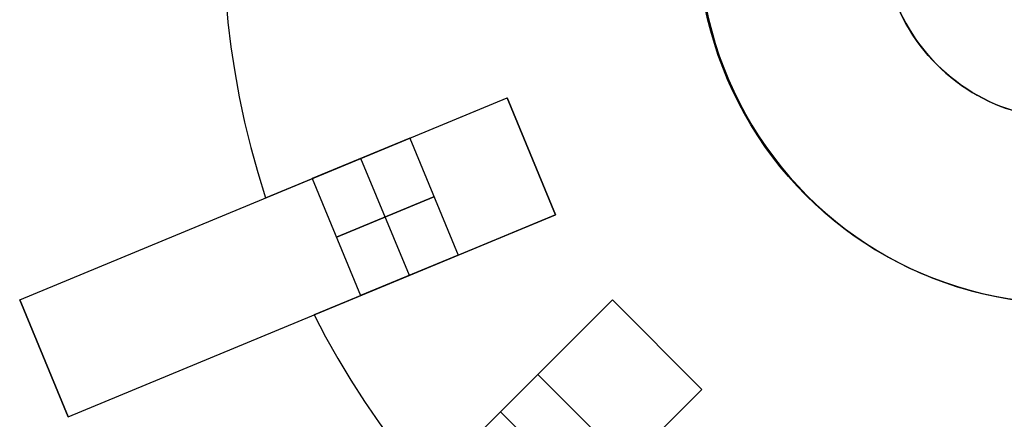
# Model space of a CAD drawing. Header units: millimetres. Extents: x 625 to 835, y 1649 to 1859.
# Tile 2 of 9: x 631 to 724, y 1708 to 1746. Entities that reach past the tile are written whole.
import ezdxf

# ---------------------------------------------------------------- set-up
doc = ezdxf.new("R2010")
doc.units = ezdxf.units.MM

msp = doc.modelspace()

# ---------------------------------------------------------------- linework, layer by layer
at = {"extrusion": (0.000142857, -2.84161e-05, 1)}
msp.add_lwpolyline([(697.71, 1767.385), (697.266, 1766.256), (696.861, 1765.113), (696.495, 1763.957), (696.17, 1762.789), (695.886, 1761.61), (695.642, 1760.422), (695.44, 1759.226), (695.279, 1758.024), (695.161, 1756.817), (695.084, 1755.607), (695.049, 1754.395), (695.056, 1753.182), (695.105, 1751.971), (695.196, 1750.761), (695.328, 1749.556), (695.503, 1748.356), (695.719, 1747.163), (695.976, 1745.978), (696.274, 1744.802), (696.613, 1743.638), (696.991, 1742.486), (697.41, 1741.347), (697.867, 1740.224), (698.364, 1739.118), (698.898, 1738.029), (699.469, 1736.96), (700.078, 1735.911), (700.722, 1734.883), (701.402, 1733.879), (702.116, 1732.899), (702.863, 1731.944), (703.643, 1731.015), (704.455, 1730.114), (705.298, 1729.242), (706.17, 1728.4), (707.071, 1727.588), (707.999, 1726.808), (708.954, 1726.06), (709.934, 1725.346), (710.939, 1724.667), (711.966, 1724.022), (713.015, 1723.414), (714.085, 1722.842), (715.173, 1722.308), (716.28, 1721.812), (717.403, 1721.354), (718.541, 1720.936), (719.693, 1720.557), (720.858, 1720.219), (722.033, 1719.92), (723.218, 1719.663), (724.411, 1719.447), (725.611, 1719.273), (726.817, 1719.14), (728.026, 1719.049), (729.238, 1719), (730.451, 1718.993), (731.663, 1719.028), (732.873, 1719.105), (734.08, 1719.224), (735.282, 1719.385), (736.478, 1719.587), (737.666, 1719.83), (738.844, 1720.115), (740.013, 1720.44), (741.169, 1720.805), (742.312, 1721.21), (743.44, 1721.655), (744.552, 1722.138), (745.647, 1722.66), (746.723, 1723.219), (747.779, 1723.816), (748.814, 1724.448), (749.826, 1725.116), (750.814, 1725.818), (751.778, 1726.555), (752.715, 1727.324), (753.626, 1728.125), (754.508, 1728.958), (755.36, 1729.82), (756.182, 1730.712), (756.973, 1731.631), (757.731, 1732.577), (758.457, 1733.549), (759.148, 1734.546), (759.804, 1735.566), (760.424, 1736.608), (761.008, 1737.67), (761.555, 1738.753), (762.064, 1739.854), (762.535, 1740.971), (762.966, 1742.105), (763.358, 1743.252), (763.71, 1744.413), (764.022, 1745.585), (764.293, 1746.767), (764.522, 1747.957), (764.711, 1749.155), (764.857, 1750.359), (764.962, 1751.567), (765.025, 1752.778), (765.046, 1753.991)], dxfattribs=at)
at = {"extrusion": (-0.000142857, 2.84161e-05, 1)}
msp.add_lwpolyline([(764.955, 1754.009), (764.934, 1752.796), (764.871, 1751.585), (764.766, 1750.377), (764.62, 1749.173), (764.431, 1747.975), (764.202, 1746.785), (763.931, 1745.603), (763.619, 1744.431), (763.267, 1743.27), (762.875, 1742.123), (762.444, 1740.989), (761.973, 1739.872), (761.464, 1738.771), (760.917, 1737.689), (760.333, 1736.626), (759.713, 1735.584), (759.057, 1734.564), (758.366, 1733.567), (757.641, 1732.595), (756.882, 1731.649), (756.091, 1730.73), (755.269, 1729.838), (754.417, 1728.976), (753.535, 1728.144), (752.625, 1727.342), (751.687, 1726.573), (750.724, 1725.837), (749.735, 1725.134), (748.723, 1724.466), (747.688, 1723.834), (746.632, 1723.237), (745.556, 1722.678), (744.462, 1722.156), (743.349, 1721.673), (742.221, 1721.228), (741.078, 1720.823), (739.922, 1720.458), (738.754, 1720.133), (737.575, 1719.848), (736.387, 1719.605), (735.191, 1719.403), (733.989, 1719.242), (732.782, 1719.123), (731.572, 1719.046), (730.36, 1719.011), (729.147, 1719.018), (727.935, 1719.067), (726.726, 1719.158), (725.521, 1719.291), (724.321, 1719.465), (723.127, 1719.681), (721.942, 1719.939), (720.767, 1720.237), (719.602, 1720.575), (718.45, 1720.954), (717.312, 1721.372), (716.189, 1721.83), (715.082, 1722.326), (713.994, 1722.86), (712.924, 1723.432), (711.875, 1724.04), (710.848, 1724.685), (709.843, 1725.364), (708.863, 1726.078), (707.908, 1726.826), (706.98, 1727.606), (706.079, 1728.418), (705.207, 1729.26), (704.364, 1730.132), (703.552, 1731.033), (702.772, 1731.962), (702.025, 1732.917), (701.311, 1733.897), (700.631, 1734.901), (699.987, 1735.929), (699.379, 1736.978), (698.807, 1738.047), (698.273, 1739.136), (697.776, 1740.242), (697.319, 1741.365), (696.9, 1742.504), (696.522, 1743.656), (696.183, 1744.82), (695.885, 1745.996), (695.628, 1747.181), (695.412, 1748.374), (695.238, 1749.574), (695.105, 1750.779), (695.014, 1751.989), (694.965, 1753.2), (694.958, 1754.413), (694.993, 1755.625), (695.07, 1756.836), (695.189, 1758.042), (695.349, 1759.244), (695.551, 1760.44), (695.795, 1761.628), (696.079, 1762.807), (696.404, 1763.975), (696.77, 1765.132), (697.175, 1766.275), (697.62, 1767.403)], dxfattribs=at)
at = {"extrusion": (0.000285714, -5.68321e-05, 1)}
msp.add_lwpolyline([(713.836, 1760.696), (713.613, 1760.132), (713.411, 1759.561), (713.228, 1758.983), (713.065, 1758.398), (712.923, 1757.809), (712.801, 1757.215), (712.7, 1756.617), (712.62, 1756.016), (712.561, 1755.413), (712.522, 1754.808), (712.505, 1754.201), (712.508, 1753.595), (712.533, 1752.989), (712.578, 1752.385), (712.644, 1751.782), (712.732, 1751.182), (712.84, 1750.585), (712.968, 1749.993), (713.117, 1749.405), (713.287, 1748.823), (713.476, 1748.247), (713.685, 1747.678), (713.914, 1747.116), (714.162, 1746.563), (714.429, 1746.018), (714.715, 1745.484), (715.019, 1744.959), (715.341, 1744.446), (715.681, 1743.943), (716.038, 1743.453), (716.412, 1742.976), (716.802, 1742.512), (717.208, 1742.061), (717.629, 1741.625), (718.065, 1741.204), (718.516, 1740.798), (718.98, 1740.408), (719.457, 1740.034), (719.947, 1739.677), (720.45, 1739.337), (720.963, 1739.015), (721.488, 1738.711), (722.023, 1738.425), (722.567, 1738.158), (723.12, 1737.91), (723.682, 1737.681), (724.251, 1737.472), (724.827, 1737.282), (725.409, 1737.113), (725.997, 1736.964), (726.589, 1736.836), (727.186, 1736.728), (727.786, 1736.64), (728.389, 1736.574), (728.993, 1736.528), (729.599, 1736.504), (730.206, 1736.5), (730.812, 1736.518), (731.417, 1736.556), (732.02, 1736.616), (732.621, 1736.696), (733.219, 1736.797), (733.813, 1736.919), (734.402, 1737.061), (734.987, 1737.224), (735.565, 1737.407), (736.136, 1737.609), (736.7, 1737.831), (737.256, 1738.073), (737.804, 1738.334), (738.342, 1738.614), (738.87, 1738.912), (739.387, 1739.228), (739.893, 1739.562), (740.388, 1739.913), (740.869, 1740.281), (741.338, 1740.666), (741.793, 1741.067), (742.234, 1741.483), (742.66, 1741.914), (743.071, 1742.36), (743.467, 1742.82), (743.846, 1743.293), (744.209, 1743.779), (744.554, 1744.277), (744.882, 1744.787), (745.192, 1745.308), (745.484, 1745.839), (745.758, 1746.38), (746.012, 1746.931), (746.248, 1747.49), (746.463, 1748.056), (746.659, 1748.63), (746.835, 1749.21), (746.991, 1749.796), (747.127, 1750.387), (747.241, 1750.983), (747.336, 1751.582), (747.409, 1752.183), (747.461, 1752.788), (747.493, 1753.393), (747.503, 1753.999)], dxfattribs=at)
at = {"extrusion": (-0.000285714, 5.68321e-05, 1)}
msp.add_lwpolyline([(747.5, 1754), (747.489, 1753.394), (747.458, 1752.788), (747.406, 1752.184), (747.332, 1751.582), (747.238, 1750.983), (747.123, 1750.388), (746.988, 1749.797), (746.832, 1749.211), (746.656, 1748.631), (746.46, 1748.057), (746.244, 1747.49), (746.009, 1746.931), (745.754, 1746.381), (745.481, 1745.84), (745.189, 1745.308), (744.879, 1744.787), (744.551, 1744.278), (744.205, 1743.779), (743.843, 1743.293), (743.463, 1742.82), (743.068, 1742.36), (742.657, 1741.915), (742.231, 1741.484), (741.79, 1741.067), (741.335, 1740.667), (740.866, 1740.282), (740.384, 1739.914), (739.89, 1739.563), (739.384, 1739.229), (738.866, 1738.912), (738.338, 1738.614), (737.8, 1738.335), (737.253, 1738.074), (736.697, 1737.832), (736.133, 1737.61), (735.561, 1737.407), (734.983, 1737.224), (734.399, 1737.062), (733.81, 1736.92), (733.216, 1736.798), (732.618, 1736.697), (732.017, 1736.617), (731.413, 1736.557), (730.808, 1736.519), (730.202, 1736.501), (729.596, 1736.505), (728.99, 1736.529), (728.385, 1736.575), (727.783, 1736.641), (727.183, 1736.728), (726.586, 1736.836), (725.993, 1736.965), (725.406, 1737.114), (724.823, 1737.283), (724.247, 1737.473), (723.678, 1737.682), (723.117, 1737.911), (722.563, 1738.159), (722.019, 1738.426), (721.484, 1738.712), (720.96, 1739.016), (720.446, 1739.338), (719.944, 1739.678), (719.454, 1740.035), (718.976, 1740.408), (718.512, 1740.798), (718.062, 1741.204), (717.626, 1741.626), (717.204, 1742.062), (716.798, 1742.512), (716.408, 1742.976), (716.035, 1743.454), (715.678, 1743.944), (715.338, 1744.446), (715.016, 1744.96), (714.712, 1745.484), (714.426, 1746.019), (714.159, 1746.564), (713.911, 1747.117), (713.682, 1747.678), (713.472, 1748.247), (713.283, 1748.823), (713.114, 1749.406), (712.965, 1749.993), (712.836, 1750.586), (712.728, 1751.183), (712.641, 1751.783), (712.575, 1752.385), (712.529, 1752.99), (712.505, 1753.596), (712.501, 1754.202), (712.519, 1754.808), (712.557, 1755.413), (712.617, 1756.017), (712.697, 1756.618), (712.798, 1757.216), (712.92, 1757.81), (713.062, 1758.399), (713.224, 1758.983), (713.407, 1759.561), (713.61, 1760.133), (713.832, 1760.697)], dxfattribs=at)
for points in [[(650.225, 1748), (650.435, 1745.672), (650.715, 1743.325), (651.07, 1740.962), (651.499, 1738.585), (652.006, 1736.199), (652.591, 1733.806), (653.256, 1731.41), (654.002, 1729.015)], [(650.225, 1748), (650.435, 1745.672), (650.715, 1743.325), (651.07, 1740.962), (651.499, 1738.585), (652.006, 1736.199), (652.591, 1733.806), (653.256, 1731.41), (654.002, 1729.015)], [(650.225, 1748), (650.435, 1745.672), (650.715, 1743.325), (651.07, 1740.962), (651.499, 1738.585), (652.006, 1736.199), (652.591, 1733.806), (653.256, 1731.41), (654.002, 1729.015)], [(650.225, 1748), (650.435, 1745.672), (650.715, 1743.325), (651.07, 1740.962), (651.499, 1738.585), (652.006, 1736.199), (652.591, 1733.806), (653.256, 1731.41), (654.002, 1729.015)], [(650.225, 1748), (650.435, 1745.672), (650.715, 1743.325), (651.07, 1740.962), (651.499, 1738.585), (652.006, 1736.199), (652.591, 1733.806), (653.256, 1731.41), (654.002, 1729.015)], [(650.225, 1748), (650.435, 1745.672), (650.715, 1743.325), (651.07, 1740.962), (651.499, 1738.585), (652.006, 1736.199), (652.591, 1733.806), (653.256, 1731.41), (654.002, 1729.015)], [(695.887, 1746.169), (696.18, 1744.99), (696.513, 1743.822), (696.886, 1742.666), (697.299, 1741.523), (697.752, 1740.396), (698.244, 1739.285), (698.774, 1738.192), (699.341, 1737.117), (699.945, 1736.063), (700.586, 1735.031), (701.262, 1734.022), (701.973, 1733.036), (702.717, 1732.076), (703.495, 1731.143), (704.304, 1730.236), (705.144, 1729.359), (706.014, 1728.511), (706.913, 1727.694), (707.84, 1726.909), (708.794, 1726.156), (709.773, 1725.437), (710.777, 1724.752), (711.803, 1724.102), (712.852, 1723.489), (713.921, 1722.912), (715.01, 1722.373), (716.117, 1721.871), (717.24, 1721.409), (718.379, 1720.986), (719.532, 1720.602), (720.697, 1720.259), (721.874, 1719.956), (723.06, 1719.695), (724.255, 1719.475)], [(714.387, 1746.096), (714.67, 1745.559), (714.973, 1745.032), (715.293, 1744.516), (715.631, 1744.011), (715.986, 1743.518), (716.359, 1743.038), (716.747, 1742.571), (717.152, 1742.118), (717.572, 1741.679), (718.007, 1741.256), (718.457, 1740.847), (718.92, 1740.454), (719.397, 1740.078), (719.887, 1739.718), (720.388, 1739.376), (720.902, 1739.051), (721.426, 1738.744), (721.961, 1738.456), (722.505, 1738.186), (723.058, 1737.936), (723.62, 1737.704), (724.189, 1737.493)], [(630.697, 1719.362), (676.891, 1738.496)], [(663.032, 1732.755), (676.891, 1738.496)], [(663.032, 1732.755), (676.891, 1738.496)], [(663.032, 1732.755), (676.891, 1738.496)], [(663.032, 1732.755), (676.891, 1738.496)], [(681.483, 1727.409), (676.891, 1738.496)], [(676.891, 1738.496), (681.483, 1727.409)], [(676.891, 1738.496), (681.483, 1727.409)], [(676.891, 1738.496), (681.483, 1727.409)], [(681.483, 1727.409), (676.891, 1738.496)], [(681.483, 1727.409), (676.891, 1738.496)], [(667.652, 1734.669), (658.413, 1730.842)], [(658.413, 1730.842), (667.652, 1734.669)], [(667.652, 1734.669), (672.244, 1723.582)], [(667.652, 1734.669), (672.244, 1723.582)], [(654.002, 1729.015), (663.032, 1732.755)], [(654.002, 1729.015), (663.032, 1732.755)], [(654.002, 1729.015), (663.032, 1732.755)], [(654.002, 1729.015), (663.032, 1732.755)], [(667.625, 1721.669), (663.032, 1732.755)], [(667.625, 1721.669), (663.032, 1732.755)], [(658.413, 1730.842), (663.005, 1719.755)], [(658.413, 1730.842), (663.005, 1719.755)], [(660.709, 1725.299), (669.948, 1729.126)], [(669.948, 1729.126), (660.709, 1725.299)], [(635.289, 1708.275), (681.483, 1727.409)], [(681.483, 1727.409), (667.625, 1721.669)], [(681.483, 1727.409), (667.625, 1721.669)], [(681.483, 1727.409), (667.625, 1721.669)], [(681.483, 1727.409), (667.625, 1721.669)], [(663.005, 1719.755), (672.244, 1723.582)], [(672.244, 1723.582), (663.005, 1719.755)], [(667.625, 1721.669), (658.594, 1717.928)], [(667.625, 1721.669), (658.594, 1717.928)], [(667.625, 1721.669), (658.594, 1717.928)], [(667.625, 1721.669), (658.594, 1717.928)], [(630.697, 1719.362), (635.289, 1708.275)], [(630.697, 1719.362), (635.289, 1708.275)], [(635.289, 1708.275), (630.697, 1719.362)], [(651.511, 1683.996), (686.866, 1719.352)], [(676.26, 1708.745), (686.866, 1719.352)], [(676.26, 1708.745), (686.866, 1719.352)], [(676.26, 1708.745), (686.866, 1719.352)], [(676.26, 1708.745), (686.866, 1719.352)], [(695.352, 1710.866), (686.866, 1719.352)], [(686.866, 1719.352), (695.352, 1710.866)], [(686.866, 1719.352), (695.352, 1710.866)], [(686.866, 1719.352), (695.352, 1710.866)], [(695.352, 1710.866), (686.866, 1719.352)], [(695.352, 1710.866), (686.866, 1719.352)], [(658.594, 1717.928), (659.678, 1715.858), (660.836, 1713.797), (662.067, 1711.749), (663.374, 1709.718), (664.755, 1707.707), (666.211, 1705.72), (667.742, 1703.761), (669.348, 1701.833)], [(658.594, 1717.928), (659.678, 1715.858), (660.836, 1713.797), (662.067, 1711.749), (663.374, 1709.718), (664.755, 1707.707), (666.211, 1705.72), (667.742, 1703.761), (669.348, 1701.833)], [(658.594, 1717.928), (659.678, 1715.858), (660.836, 1713.797), (662.067, 1711.749), (663.374, 1709.718), (664.755, 1707.707), (666.211, 1705.72), (667.742, 1703.761), (669.348, 1701.833)], [(658.594, 1717.928), (659.678, 1715.858), (660.836, 1713.797), (662.067, 1711.749), (663.374, 1709.718), (664.755, 1707.707), (666.211, 1705.72), (667.742, 1703.761), (669.348, 1701.833)], [(658.594, 1717.928), (659.678, 1715.858), (660.836, 1713.797), (662.067, 1711.749), (663.374, 1709.718), (664.755, 1707.707), (666.211, 1705.72), (667.742, 1703.761), (669.348, 1701.833)], [(658.594, 1717.928), (659.678, 1715.858), (660.836, 1713.797), (662.067, 1711.749), (663.374, 1709.718), (664.755, 1707.707), (666.211, 1705.72), (667.742, 1703.761), (669.348, 1701.833)], [(679.795, 1712.281), (672.724, 1705.21)], [(672.724, 1705.21), (679.795, 1712.281)], [(679.795, 1712.281), (688.281, 1703.795)], [(679.795, 1712.281), (688.281, 1703.795)], [(659.996, 1675.511), (695.352, 1710.866)], [(695.352, 1710.866), (684.745, 1700.26)], [(695.352, 1710.866), (684.745, 1700.26)], [(695.352, 1710.866), (684.745, 1700.26)], [(695.352, 1710.866), (684.745, 1700.26)], [(669.348, 1701.833), (676.26, 1708.745)], [(669.348, 1701.833), (676.26, 1708.745)], [(669.348, 1701.833), (676.26, 1708.745)], [(669.348, 1701.833), (676.26, 1708.745)], [(684.745, 1700.26), (676.26, 1708.745)], [(684.745, 1700.26), (676.26, 1708.745)]]:
    msp.add_lwpolyline(points)
at = {"extrusion": (-0.382683, 0.92388, 2.71978e-14)}
msp.add_lwpolyline([(-1290.659, -0.005), (-1290.653, 0.336), (-1290.635, 0.677), (-1290.606, 1.018), (-1290.566, 1.357), (-1290.513, 1.694), (-1290.45, 2.03), (-1290.374, 2.363), (-1290.288, 2.693), (-1290.19, 3.02), (-1290.081, 3.344), (-1289.962, 3.664), (-1289.831, 3.979), (-1289.69, 4.29), (-1289.538, 4.596), (-1289.375, 4.896), (-1289.203, 5.191), (-1289.021, 5.48), (-1288.828, 5.762), (-1288.627, 6.037), (-1288.416, 6.306), (-1288.196, 6.567), (-1287.967, 6.821), (-1287.73, 7.066), (-1287.484, 7.303), (-1287.231, 7.532), (-1286.97, 7.752), (-1286.701, 7.963), (-1286.426, 8.165), (-1286.143, 8.357), (-1285.855, 8.539), (-1285.56, 8.712), (-1285.259, 8.874), (-1284.954, 9.026), (-1284.643, 9.167), (-1284.327, 9.298), (-1284.008, 9.418), (-1283.684, 9.526), (-1283.357, 9.624), (-1283.026, 9.711), (-1282.693, 9.786), (-1282.358, 9.85), (-1282.02, 9.902), (-1281.681, 9.943), (-1281.341, 9.972), (-1281, 9.989), (-1280.659, 9.995)], dxfattribs=at)
at = {"extrusion": (-0.382683, 0.92388, -2.71834e-14)}
msp.add_lwpolyline([(-1290.659, -324.005), (-1290.653, -324.346), (-1290.635, -324.687), (-1290.606, -325.028), (-1290.566, -325.367), (-1290.513, -325.704), (-1290.45, -326.04), (-1290.374, -326.373), (-1290.288, -326.703), (-1290.19, -327.03), (-1290.081, -327.354), (-1289.962, -327.674), (-1289.831, -327.989), (-1289.69, -328.3), (-1289.538, -328.606), (-1289.375, -328.906), (-1289.203, -329.201), (-1289.021, -329.49), (-1288.828, -329.772), (-1288.627, -330.047), (-1288.416, -330.316), (-1288.196, -330.577), (-1287.967, -330.831), (-1287.73, -331.076), (-1287.484, -331.313), (-1287.231, -331.542), (-1286.97, -331.762), (-1286.701, -331.973), (-1286.426, -332.175), (-1286.143, -332.367), (-1285.855, -332.549), (-1285.56, -332.722), (-1285.259, -332.884), (-1284.954, -333.036), (-1284.643, -333.177), (-1284.327, -333.308), (-1284.008, -333.428), (-1283.684, -333.536), (-1283.357, -333.634), (-1283.026, -333.721), (-1282.693, -333.796), (-1282.358, -333.86), (-1282.02, -333.912), (-1281.681, -333.953), (-1281.341, -333.982), (-1281, -333.999), (-1280.659, -334.005)], dxfattribs=at)
at = {"extrusion": (1, 0, 0)}
for points in [[(1738.496, -312.005), (1738.496, -12.005)], [(1732.952, -12.005), (1732.952, -312.005)], [(1728.929, 9.575), (1728.929, -333.585)], [(1729.015, -324.005), (1729.015, -312.005)], [(1729.015, -12.005), (1729.015, -0.005)], [(1727.409, -12.005), (1727.409, -312.005)], [(1719.362, -20.005), (1719.362, -304.005)], [(1719.352, -312.005), (1719.352, -12.005)], [(1717.842, 9.575), (1717.842, -333.585)], [(1717.928, -312.005), (1717.928, -324.005)], [(1717.928, -12.005), (1717.928, -0.005)], [(1715.109, -12.005), (1715.109, -312.005)], [(1713.818, -304.005), (1713.818, -20.005)], [(1710.866, -12.005), (1710.866, -312.005)], [(1708.275, -304.005), (1708.275, -20.005)]]:
    msp.add_lwpolyline(points, dxfattribs=at)
at = {"extrusion": (-0.382683, 0.92388, 4.91035e-15)}
msp.add_lwpolyline([(-1280.659, 9.995), (-1281, 9.989), (-1281.341, 9.972), (-1281.681, 9.943), (-1282.02, 9.902), (-1282.358, 9.85), (-1282.693, 9.786), (-1283.026, 9.711), (-1283.357, 9.624), (-1283.684, 9.526), (-1284.008, 9.418), (-1284.327, 9.298), (-1284.643, 9.167), (-1284.954, 9.026), (-1285.259, 8.874), (-1285.56, 8.712), (-1285.855, 8.539), (-1286.143, 8.357), (-1286.426, 8.165), (-1286.701, 7.963), (-1286.97, 7.752), (-1287.231, 7.532), (-1287.484, 7.303), (-1287.73, 7.066), (-1287.967, 6.821), (-1288.196, 6.567), (-1288.416, 6.306), (-1288.627, 6.037), (-1288.828, 5.762), (-1289.021, 5.48), (-1289.203, 5.191), (-1289.375, 4.896), (-1289.538, 4.596), (-1289.69, 4.29), (-1289.831, 3.979), (-1289.962, 3.664), (-1290.081, 3.344), (-1290.19, 3.02), (-1290.288, 2.693), (-1290.374, 2.363), (-1290.45, 2.03), (-1290.513, 1.694), (-1290.566, 1.357), (-1290.606, 1.018), (-1290.635, 0.677), (-1290.653, 0.336), (-1290.659, -0.005)], dxfattribs=at)
at = {"extrusion": (-0.382683, 0.92388, -1.23423e-14)}
msp.add_lwpolyline([(-1290.659, -324.005), (-1290.653, -324.346), (-1290.635, -324.687), (-1290.606, -325.028), (-1290.566, -325.367), (-1290.513, -325.704), (-1290.45, -326.04), (-1290.374, -326.373), (-1290.288, -326.703), (-1290.19, -327.03), (-1290.081, -327.354), (-1289.962, -327.674), (-1289.831, -327.989), (-1289.69, -328.3), (-1289.538, -328.606), (-1289.375, -328.906), (-1289.203, -329.201), (-1289.021, -329.49), (-1288.828, -329.772), (-1288.627, -330.047), (-1288.416, -330.316), (-1288.196, -330.577), (-1287.967, -330.831), (-1287.73, -331.076), (-1287.484, -331.313), (-1287.231, -331.542), (-1286.97, -331.762), (-1286.701, -331.973), (-1286.426, -332.175), (-1286.143, -332.367), (-1285.855, -332.549), (-1285.56, -332.722), (-1285.259, -332.884), (-1284.954, -333.036), (-1284.643, -333.177), (-1284.327, -333.308), (-1284.008, -333.428), (-1283.684, -333.536), (-1283.357, -333.634), (-1283.026, -333.721), (-1282.693, -333.796), (-1282.358, -333.86), (-1282.02, -333.912), (-1281.681, -333.953), (-1281.341, -333.982), (-1281, -333.999), (-1280.659, -334.005)], dxfattribs=at)
at = {"extrusion": (-0.382683, 0.92388, -3.51908e-16)}
msp.add_lwpolyline([(-1270.659, 9.995), (-1269.635, 9.978), (-1268.612, 9.925), (-1267.591, 9.838), (-1266.574, 9.716), (-1265.561, 9.559), (-1264.555, 9.368), (-1263.556, 9.142), (-1262.565, 8.883), (-1261.583, 8.589), (-1260.612, 8.263), (-1259.653, 7.903), (-1258.707, 7.511), (-1257.774, 7.087), (-1256.857, 6.632), (-1255.955, 6.145), (-1255.071, 5.628), (-1254.205, 5.08), (-1253.358, 4.504), (-1252.532, 3.899), (-1251.726, 3.266), (-1250.943, 2.606), (-1250.182, 1.92), (-1249.446, 1.208), (-1248.734, 0.472), (-1248.047, -0.289), (-1247.387, -1.072), (-1246.755, -1.878), (-1246.15, -2.705), (-1245.573, -3.551), (-1245.026, -4.417), (-1244.509, -5.302), (-1244.022, -6.203), (-1243.567, -7.12), (-1243.142, -8.053), (-1242.75, -8.999), (-1242.391, -9.959), (-1242.064, -10.93), (-1241.771, -11.911), (-1241.512, -12.902), (-1241.286, -13.901), (-1241.095, -14.908), (-1240.938, -15.92), (-1240.816, -16.937), (-1240.729, -17.958), (-1240.676, -18.981), (-1240.659, -20.005)], dxfattribs=at)
at = {"extrusion": (-0.382683, 0.92388, -1.65125e-14)}
msp.add_lwpolyline([(-1240.659, -304.005), (-1240.676, -305.029), (-1240.729, -306.052), (-1240.816, -307.073), (-1240.938, -308.09), (-1241.095, -309.102), (-1241.286, -310.109), (-1241.512, -311.108), (-1241.771, -312.099), (-1242.064, -313.08), (-1242.391, -314.051), (-1242.75, -315.011), (-1243.142, -315.957), (-1243.567, -316.89), (-1244.022, -317.807), (-1244.509, -318.708), (-1245.026, -319.593), (-1245.573, -320.459), (-1246.15, -321.305), (-1246.755, -322.132), (-1247.387, -322.938), (-1248.047, -323.721), (-1248.734, -324.482), (-1249.446, -325.218), (-1250.182, -325.93), (-1250.943, -326.616), (-1251.726, -327.276), (-1252.532, -327.909), (-1253.358, -328.514), (-1254.205, -329.09), (-1255.071, -329.638), (-1255.955, -330.155), (-1256.857, -330.642), (-1257.774, -331.097), (-1258.707, -331.521), (-1259.653, -331.913), (-1260.612, -332.273), (-1261.583, -332.599), (-1262.565, -332.893), (-1263.556, -333.152), (-1264.555, -333.378), (-1265.561, -333.569), (-1266.574, -333.726), (-1267.591, -333.848), (-1268.612, -333.935), (-1269.635, -333.988), (-1270.659, -334.005)], dxfattribs=at)
at = {"extrusion": (-0.382683, 0.92388, 1.97684e-14)}
msp.add_lwpolyline([(-1280.659, 9.995), (-1281, 9.989), (-1281.341, 9.972), (-1281.681, 9.943), (-1282.02, 9.902), (-1282.358, 9.85), (-1282.693, 9.786), (-1283.026, 9.711), (-1283.357, 9.624), (-1283.684, 9.526), (-1284.008, 9.418), (-1284.327, 9.298), (-1284.643, 9.167), (-1284.954, 9.026), (-1285.259, 8.874), (-1285.56, 8.712), (-1285.855, 8.539), (-1286.143, 8.357), (-1286.426, 8.165), (-1286.701, 7.963), (-1286.97, 7.752), (-1287.231, 7.532), (-1287.484, 7.303), (-1287.73, 7.066), (-1287.967, 6.821), (-1288.196, 6.567), (-1288.416, 6.306), (-1288.627, 6.037), (-1288.828, 5.762), (-1289.021, 5.48), (-1289.203, 5.191), (-1289.375, 4.896), (-1289.538, 4.596), (-1289.69, 4.29), (-1289.831, 3.979), (-1289.962, 3.664), (-1290.081, 3.344), (-1290.19, 3.02), (-1290.288, 2.693), (-1290.374, 2.363), (-1290.45, 2.03), (-1290.513, 1.694), (-1290.566, 1.357), (-1290.606, 1.018), (-1290.635, 0.677), (-1290.653, 0.336), (-1290.659, -0.005)], dxfattribs=at)
at = {"extrusion": (-0.382683, 0.92388, -1.97529e-14)}
msp.add_lwpolyline([(-1290.659, -324.005), (-1290.653, -324.346), (-1290.635, -324.687), (-1290.606, -325.028), (-1290.566, -325.367), (-1290.513, -325.704), (-1290.45, -326.04), (-1290.374, -326.373), (-1290.288, -326.703), (-1290.19, -327.03), (-1290.081, -327.354), (-1289.962, -327.674), (-1289.831, -327.989), (-1289.69, -328.3), (-1289.538, -328.606), (-1289.375, -328.906), (-1289.203, -329.201), (-1289.021, -329.49), (-1288.828, -329.772), (-1288.627, -330.047), (-1288.416, -330.316), (-1288.196, -330.577), (-1287.967, -330.831), (-1287.73, -331.076), (-1287.484, -331.313), (-1287.231, -331.542), (-1286.97, -331.762), (-1286.701, -331.973), (-1286.426, -332.175), (-1286.143, -332.367), (-1285.855, -332.549), (-1285.56, -332.722), (-1285.259, -332.884), (-1284.954, -333.036), (-1284.643, -333.177), (-1284.327, -333.308), (-1284.008, -333.428), (-1283.684, -333.536), (-1283.357, -333.634), (-1283.026, -333.721), (-1282.693, -333.796), (-1282.358, -333.86), (-1282.02, -333.912), (-1281.681, -333.953), (-1281.341, -333.982), (-1281, -333.999), (-1280.659, -334.005)], dxfattribs=at)
at = {"extrusion": (-0.382683, 0.92388, -4.3332e-15)}
msp.add_lwpolyline([(-1240.659, -20.005), (-1240.676, -18.981), (-1240.729, -17.958), (-1240.816, -16.937), (-1240.938, -15.92), (-1241.095, -14.908), (-1241.286, -13.901), (-1241.512, -12.902), (-1241.771, -11.911), (-1242.064, -10.93), (-1242.391, -9.959), (-1242.75, -8.999), (-1243.142, -8.053), (-1243.567, -7.12), (-1244.022, -6.203), (-1244.509, -5.302), (-1245.026, -4.417), (-1245.573, -3.551), (-1246.15, -2.705), (-1246.755, -1.878), (-1247.387, -1.072), (-1248.047, -0.289), (-1248.734, 0.472), (-1249.446, 1.208), (-1250.182, 1.92), (-1250.943, 2.606), (-1251.726, 3.266), (-1252.532, 3.899), (-1253.358, 4.504), (-1254.205, 5.08), (-1255.071, 5.628), (-1255.955, 6.145), (-1256.857, 6.632), (-1257.774, 7.087), (-1258.707, 7.511), (-1259.653, 7.903), (-1260.612, 8.263), (-1261.583, 8.589), (-1262.565, 8.883), (-1263.556, 9.142), (-1264.555, 9.368), (-1265.561, 9.559), (-1266.574, 9.716), (-1267.591, 9.838), (-1268.612, 9.925), (-1269.635, 9.978), (-1270.659, 9.995)], dxfattribs=at)
at = {"extrusion": (-0.382683, 0.92388, -3.5404e-15)}
msp.add_lwpolyline([(-1270.659, -334.005), (-1269.635, -333.988), (-1268.612, -333.935), (-1267.591, -333.848), (-1266.574, -333.726), (-1265.561, -333.569), (-1264.555, -333.378), (-1263.556, -333.152), (-1262.565, -332.893), (-1261.583, -332.599), (-1260.612, -332.273), (-1259.653, -331.913), (-1258.707, -331.521), (-1257.774, -331.097), (-1256.857, -330.642), (-1255.955, -330.155), (-1255.071, -329.638), (-1254.205, -329.09), (-1253.358, -328.514), (-1252.532, -327.909), (-1251.726, -327.276), (-1250.943, -326.616), (-1250.182, -325.93), (-1249.446, -325.218), (-1248.734, -324.482), (-1248.047, -323.721), (-1247.387, -322.938), (-1246.755, -322.132), (-1246.15, -321.305), (-1245.573, -320.459), (-1245.026, -319.593), (-1244.509, -318.708), (-1244.022, -317.807), (-1243.567, -316.89), (-1243.142, -315.957), (-1242.75, -315.011), (-1242.391, -314.051), (-1242.064, -313.08), (-1241.771, -312.099), (-1241.512, -311.108), (-1241.286, -310.109), (-1241.095, -309.102), (-1240.938, -308.09), (-1240.816, -307.073), (-1240.729, -306.052), (-1240.676, -305.029), (-1240.659, -304.005)], dxfattribs=at)
at = {"extrusion": (-0.382683, 0.92388, -5.33445e-15)}
msp.add_lwpolyline([(-1240.659, -20.005), (-1240.676, -18.981), (-1240.729, -17.958), (-1240.816, -16.937), (-1240.938, -15.92), (-1241.095, -14.908), (-1241.286, -13.901), (-1241.512, -12.902), (-1241.771, -11.911), (-1242.064, -10.93), (-1242.391, -9.959), (-1242.75, -8.999), (-1243.142, -8.053), (-1243.567, -7.12), (-1244.022, -6.203), (-1244.509, -5.302), (-1245.026, -4.417), (-1245.573, -3.551), (-1246.15, -2.705), (-1246.755, -1.878), (-1247.387, -1.072), (-1248.047, -0.289), (-1248.734, 0.472), (-1249.446, 1.208), (-1250.182, 1.92), (-1250.943, 2.606), (-1251.726, 3.266), (-1252.532, 3.899), (-1253.358, 4.504), (-1254.205, 5.08), (-1255.071, 5.628), (-1255.955, 6.145), (-1256.857, 6.632), (-1257.774, 7.087), (-1258.707, 7.511), (-1259.653, 7.903), (-1260.612, 8.263), (-1261.583, 8.589), (-1262.565, 8.883), (-1263.556, 9.142), (-1264.555, 9.368), (-1265.561, 9.559), (-1266.574, 9.716), (-1267.591, 9.838), (-1268.612, 9.925), (-1269.635, 9.978), (-1270.659, 9.995)], dxfattribs=at)
at = {"extrusion": (-0.382683, 0.92388, -5.98791e-15)}
msp.add_lwpolyline([(-1270.659, -334.005), (-1269.635, -333.988), (-1268.612, -333.935), (-1267.591, -333.848), (-1266.574, -333.726), (-1265.561, -333.569), (-1264.555, -333.378), (-1263.556, -333.152), (-1262.565, -332.893), (-1261.583, -332.599), (-1260.612, -332.273), (-1259.653, -331.913), (-1258.707, -331.521), (-1257.774, -331.097), (-1256.857, -330.642), (-1255.955, -330.155), (-1255.071, -329.638), (-1254.205, -329.09), (-1253.358, -328.514), (-1252.532, -327.909), (-1251.726, -327.276), (-1250.943, -326.616), (-1250.182, -325.93), (-1249.446, -325.218), (-1248.734, -324.482), (-1248.047, -323.721), (-1247.387, -322.938), (-1246.755, -322.132), (-1246.15, -321.305), (-1245.573, -320.459), (-1245.026, -319.593), (-1244.509, -318.708), (-1244.022, -317.807), (-1243.567, -316.89), (-1243.142, -315.957), (-1242.75, -315.011), (-1242.391, -314.051), (-1242.064, -313.08), (-1241.771, -312.099), (-1241.512, -311.108), (-1241.286, -310.109), (-1241.095, -309.102), (-1240.938, -308.09), (-1240.816, -307.073), (-1240.729, -306.052), (-1240.676, -305.029), (-1240.659, -304.005)], dxfattribs=at)
at = {"extrusion": (0.707107, -0.707107, 0)}
msp.add_lwpolyline([(1701.453, -0.005), (1701.447, 0.336), (1701.43, 0.677), (1701.401, 1.018), (1701.36, 1.357), (1701.308, 1.694), (1701.244, 2.03), (1701.169, 2.363), (1701.082, 2.693), (1700.985, 3.02), (1700.876, 3.344), (1700.756, 3.664), (1700.625, 3.979), (1700.484, 4.29), (1700.332, 4.596), (1700.17, 4.896), (1699.997, 5.191), (1699.815, 5.48), (1699.623, 5.762), (1699.421, 6.037), (1699.21, 6.306), (1698.99, 6.567), (1698.762, 6.821), (1698.524, 7.066), (1698.279, 7.303), (1698.025, 7.532), (1697.764, 7.752), (1697.496, 7.963), (1697.22, 8.165), (1696.938, 8.357), (1696.649, 8.539), (1696.354, 8.712), (1696.054, 8.874), (1695.748, 9.026), (1695.437, 9.167), (1695.122, 9.298), (1694.802, 9.418), (1694.478, 9.526), (1694.151, 9.624), (1693.821, 9.711), (1693.488, 9.786), (1693.152, 9.85), (1692.815, 9.902), (1692.476, 9.943), (1692.136, 9.972), (1691.795, 9.989), (1691.453, 9.995)], dxfattribs=at)
at = {"extrusion": (-0.707107, 0.707107, -1.37198e-14)}
msp.add_lwpolyline([(-1691.453, -334.005), (-1691.795, -333.999), (-1692.136, -333.982), (-1692.476, -333.953), (-1692.815, -333.912), (-1693.152, -333.86), (-1693.488, -333.796), (-1693.821, -333.721), (-1694.151, -333.634), (-1694.478, -333.536), (-1694.802, -333.428), (-1695.122, -333.308), (-1695.437, -333.177), (-1695.748, -333.036), (-1696.054, -332.884), (-1696.354, -332.722), (-1696.649, -332.549), (-1696.938, -332.367), (-1697.22, -332.175), (-1697.496, -331.973), (-1697.764, -331.762), (-1698.025, -331.542), (-1698.279, -331.313), (-1698.524, -331.076), (-1698.762, -330.831), (-1698.99, -330.577), (-1699.21, -330.316), (-1699.421, -330.047), (-1699.623, -329.772), (-1699.815, -329.49), (-1699.997, -329.201), (-1700.17, -328.906), (-1700.332, -328.606), (-1700.484, -328.3), (-1700.625, -327.989), (-1700.756, -327.674), (-1700.876, -327.354), (-1700.985, -327.03), (-1701.082, -326.703), (-1701.169, -326.373), (-1701.244, -326.04), (-1701.308, -325.704), (-1701.36, -325.367), (-1701.401, -325.028), (-1701.43, -324.687), (-1701.447, -324.346), (-1701.453, -324.005)], dxfattribs=at)
at = {"extrusion": (-0.707107, 0.707107, -5.50315e-15)}
msp.add_lwpolyline([(-1691.453, 9.995), (-1691.795, 9.989), (-1692.136, 9.972), (-1692.476, 9.943), (-1692.815, 9.902), (-1693.152, 9.85), (-1693.488, 9.786), (-1693.821, 9.711), (-1694.151, 9.624), (-1694.478, 9.526), (-1694.802, 9.418), (-1695.122, 9.298), (-1695.437, 9.167), (-1695.748, 9.026), (-1696.054, 8.874), (-1696.354, 8.712), (-1696.649, 8.539), (-1696.938, 8.357), (-1697.22, 8.165), (-1697.496, 7.963), (-1697.764, 7.752), (-1698.025, 7.532), (-1698.279, 7.303), (-1698.524, 7.066), (-1698.762, 6.821), (-1698.99, 6.567), (-1699.21, 6.306), (-1699.421, 6.037), (-1699.623, 5.762), (-1699.815, 5.48), (-1699.997, 5.191), (-1700.17, 4.896), (-1700.332, 4.596), (-1700.484, 4.29), (-1700.625, 3.979), (-1700.756, 3.664), (-1700.876, 3.344), (-1700.985, 3.02), (-1701.082, 2.693), (-1701.169, 2.363), (-1701.244, 2.03), (-1701.308, 1.694), (-1701.36, 1.357), (-1701.401, 1.018), (-1701.43, 0.677), (-1701.447, 0.336), (-1701.453, -0.005)], dxfattribs=at)
at = {"extrusion": (-0.707107, 0.707107, -1.39044e-14)}
msp.add_lwpolyline([(-1701.453, -324.005), (-1701.447, -324.346), (-1701.43, -324.687), (-1701.401, -325.028), (-1701.36, -325.367), (-1701.308, -325.704), (-1701.244, -326.04), (-1701.169, -326.373), (-1701.082, -326.703), (-1700.985, -327.03), (-1700.876, -327.354), (-1700.756, -327.674), (-1700.625, -327.989), (-1700.484, -328.3), (-1700.332, -328.606), (-1700.17, -328.906), (-1699.997, -329.201), (-1699.815, -329.49), (-1699.623, -329.772), (-1699.421, -330.047), (-1699.21, -330.316), (-1698.99, -330.577), (-1698.762, -330.831), (-1698.524, -331.076), (-1698.279, -331.313), (-1698.025, -331.542), (-1697.764, -331.762), (-1697.496, -331.973), (-1697.22, -332.175), (-1696.938, -332.367), (-1696.649, -332.549), (-1696.354, -332.722), (-1696.054, -332.884), (-1695.748, -333.036), (-1695.437, -333.177), (-1695.122, -333.308), (-1694.802, -333.428), (-1694.478, -333.536), (-1694.151, -333.634), (-1693.821, -333.721), (-1693.488, -333.796), (-1693.152, -333.86), (-1692.815, -333.912), (-1692.476, -333.953), (-1692.136, -333.982), (-1691.795, -333.999), (-1691.453, -334.005)], dxfattribs=at)
at = {"extrusion": (-0.707107, 0.707107, 1.37232e-14)}
msp.add_lwpolyline([(-1691.453, 9.995), (-1691.795, 9.989), (-1692.136, 9.972), (-1692.476, 9.943), (-1692.815, 9.902), (-1693.152, 9.85), (-1693.488, 9.786), (-1693.821, 9.711), (-1694.151, 9.624), (-1694.478, 9.526), (-1694.802, 9.418), (-1695.122, 9.298), (-1695.437, 9.167), (-1695.748, 9.026), (-1696.054, 8.874), (-1696.354, 8.712), (-1696.649, 8.539), (-1696.938, 8.357), (-1697.22, 8.165), (-1697.496, 7.963), (-1697.764, 7.752), (-1698.025, 7.532), (-1698.279, 7.303), (-1698.524, 7.066), (-1698.762, 6.821), (-1698.99, 6.567), (-1699.21, 6.306), (-1699.421, 6.037), (-1699.623, 5.762), (-1699.815, 5.48), (-1699.997, 5.191), (-1700.17, 4.896), (-1700.332, 4.596), (-1700.484, 4.29), (-1700.625, 3.979), (-1700.756, 3.664), (-1700.876, 3.344), (-1700.985, 3.02), (-1701.082, 2.693), (-1701.169, 2.363), (-1701.244, 2.03), (-1701.308, 1.694), (-1701.36, 1.357), (-1701.401, 1.018), (-1701.43, 0.677), (-1701.447, 0.336), (-1701.453, -0.005)], dxfattribs=at)
at = {"extrusion": (-0.707107, 0.707107, -1.37232e-14)}
msp.add_lwpolyline([(-1701.453, -324.005), (-1701.447, -324.346), (-1701.43, -324.687), (-1701.401, -325.028), (-1701.36, -325.367), (-1701.308, -325.704), (-1701.244, -326.04), (-1701.169, -326.373), (-1701.082, -326.703), (-1700.985, -327.03), (-1700.876, -327.354), (-1700.756, -327.674), (-1700.625, -327.989), (-1700.484, -328.3), (-1700.332, -328.606), (-1700.17, -328.906), (-1699.997, -329.201), (-1699.815, -329.49), (-1699.623, -329.772), (-1699.421, -330.047), (-1699.21, -330.316), (-1698.99, -330.577), (-1698.762, -330.831), (-1698.524, -331.076), (-1698.279, -331.313), (-1698.025, -331.542), (-1697.764, -331.762), (-1697.496, -331.973), (-1697.22, -332.175), (-1696.938, -332.367), (-1696.649, -332.549), (-1696.354, -332.722), (-1696.054, -332.884), (-1695.748, -333.036), (-1695.437, -333.177), (-1695.122, -333.308), (-1694.802, -333.428), (-1694.478, -333.536), (-1694.151, -333.634), (-1693.821, -333.721), (-1693.488, -333.796), (-1693.152, -333.86), (-1692.815, -333.912), (-1692.476, -333.953), (-1692.136, -333.982), (-1691.795, -333.999), (-1691.453, -334.005)], dxfattribs=at)

doc.saveas('drawing.dxf')
